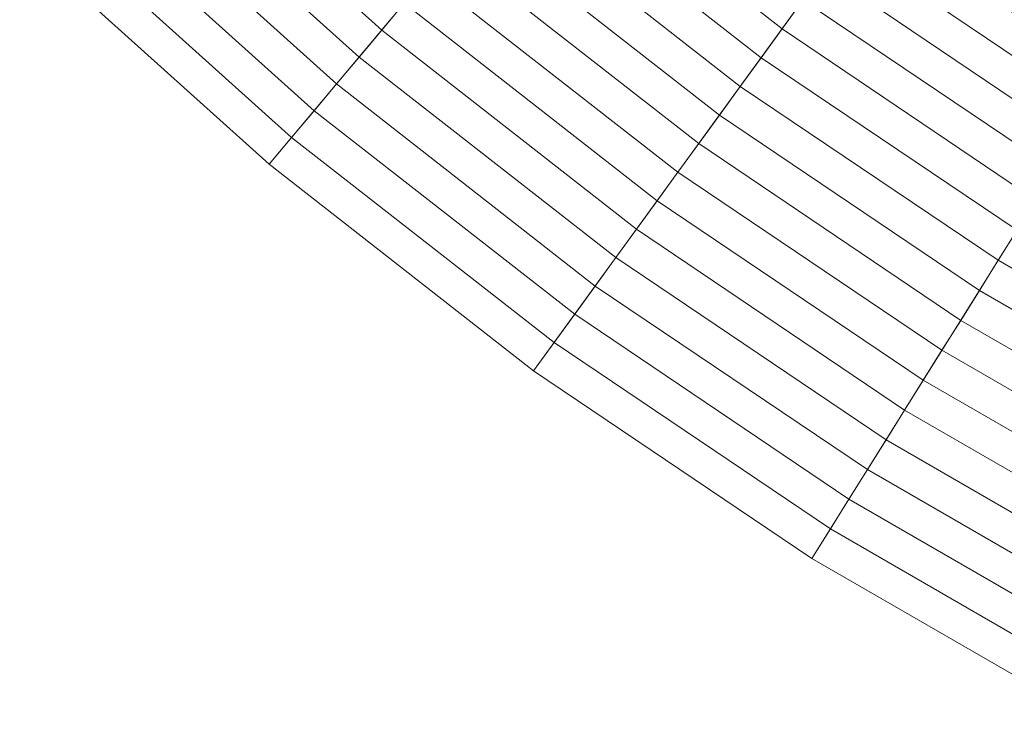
# Model space of a CAD drawing. Header units: centimetres. Extents: x -3.01 to 4.18, y -6.48 to 0.72.
# Tile 1 of 256: x -1.91 to -1.18, y -6.06 to -5.53. Entities that reach past the tile are written whole.
import ezdxf

# ---------------------------------------------------------------- set-up
doc = ezdxf.new("R2010")
doc.units = ezdxf.units.CM
doc.header["$LTSCALE"] = 2.54
doc.layers.add('Lucido design-1', color=7, linetype='Continuous')

# ---------------------------------------------------------------- blocks, each defined once
blk = doc.blocks.new('Gruppo-1')
at = {"color": 142, "linetype": 'Continuous', "lineweight": 9}
for points in [[(-1.91345, -5.46953, -13.70234), (-1.72679, -5.63761, -13.70234), (0.58497, -2.88255, -13.70234), (0.58486, -2.88245, -13.70234)], [(-1.72679, -5.63761, -13.70234), (-1.52886, -5.79225, -13.70234), (0.58509, -2.88265, -13.70234), (0.58497, -2.88255, -13.70234)], [(-1.52886, -5.79225, -13.70234), (-1.32062, -5.93271, -13.70234), (0.58522, -2.88273, -13.70234), (0.58509, -2.88265, -13.70234)], [(-1.32062, -5.93271, -13.70234), (-1.10309, -6.0583, -13.70234), (0.58535, -2.88281, -13.70234), (0.58522, -2.88273, -13.70234)], [(-1.80412, -5.35631, -13.40209), (-1.62562, -5.51703, -13.40209), (-1.64255, -5.53721, -13.41464), (-1.82242, -5.37526, -13.41464)], [(-1.82242, -5.37526, -13.41464), (-1.64255, -5.53721, -13.41464), (-1.65946, -5.55736, -13.42729), (-1.84069, -5.39418, -13.42729)], [(-1.50632, -5.37486, -13.3168), (-1.32726, -5.51477, -13.3168), (-1.34291, -5.53632, -13.32871), (-1.52345, -5.39527, -13.32871)], [(-1.84069, -5.39418, -13.42729), (-1.65946, -5.55736, -13.42729), (-1.67633, -5.57747, -13.44002), (-1.85892, -5.41306, -13.44002)], [(-1.52345, -5.39527, -13.32871), (-1.34291, -5.53632, -13.32871), (-1.35855, -5.55784, -13.34071), (-1.54054, -5.41565, -13.34071)], [(-1.24861, -5.40652, -13.25865), (-1.06796, -5.52836, -13.25865), (-1.08218, -5.55113, -13.27009), (-1.26438, -5.42823, -13.27009)], [(-1.85892, -5.41306, -13.44002), (-1.67633, -5.57747, -13.44002), (-1.69318, -5.59755, -13.45285), (-1.87713, -5.43192, -13.45285)], [(-1.54054, -5.41565, -13.34071), (-1.35855, -5.55784, -13.34071), (-1.37416, -5.57932, -13.3528), (-1.55761, -5.43599, -13.3528)], [(-1.26438, -5.42823, -13.27009), (-1.08218, -5.55113, -13.27009), (-1.09639, -5.57386, -13.28163), (-1.28014, -5.44991, -13.28163)], [(-1.87713, -5.43192, -13.45285), (-1.69318, -5.59755, -13.45285), (-1.71, -5.61759, -13.46576), (-1.89531, -5.45074, -13.46576)], [(-1.55761, -5.43599, -13.3528), (-1.37416, -5.57932, -13.3528), (-1.38974, -5.60077, -13.36499), (-1.57466, -5.4563, -13.36499)], [(-1.89531, -5.45074, -13.46576), (-1.71, -5.61759, -13.46576), (-1.72679, -5.63761, -13.47876), (-1.91345, -5.46953, -13.47876)], [(-1.28014, -5.44991, -13.28163), (-1.09639, -5.57386, -13.28163), (-1.11057, -5.59655, -13.29326), (-1.29587, -5.47156, -13.29326)], [(-1.57466, -5.4563, -13.36499), (-1.38974, -5.60077, -13.36499), (-1.4053, -5.62219, -13.37726), (-1.59167, -5.47658, -13.37726)], [(-1.91345, -5.46953, -13.47876), (-1.72679, -5.63761, -13.47876), (-1.72679, -5.63761, -13.70234), (-1.91345, -5.46953, -13.70234)], [(-1.29587, -5.47156, -13.29326), (-1.11057, -5.59655, -13.29326), (-1.12473, -5.61921, -13.30498), (-1.31157, -5.49318, -13.30498)], [(-1.59167, -5.47658, -13.37726), (-1.4053, -5.62219, -13.37726), (-1.42083, -5.64357, -13.38963), (-1.60866, -5.49682, -13.38963)], [(-1.60866, -5.49682, -13.38963), (-1.42083, -5.64357, -13.38963), (-1.43634, -5.66491, -13.40209), (-1.62562, -5.51703, -13.40209)], [(-1.31157, -5.49318, -13.30498), (-1.12473, -5.61921, -13.30498), (-1.13887, -5.64184, -13.3168), (-1.32726, -5.51477, -13.3168)], [(-1.62562, -5.51703, -13.40209), (-1.43634, -5.66491, -13.40209), (-1.45183, -5.68622, -13.41464), (-1.64255, -5.53721, -13.41464)], [(-1.32726, -5.51477, -13.3168), (-1.13887, -5.64184, -13.3168), (-1.15298, -5.66443, -13.32871), (-1.34291, -5.53632, -13.32871)], [(-1.64255, -5.53721, -13.41464), (-1.45183, -5.68622, -13.41464), (-1.46728, -5.7075, -13.42729), (-1.65946, -5.55736, -13.42729)], [(-1.34291, -5.53632, -13.32871), (-1.15298, -5.66443, -13.32871), (-1.16708, -5.68699, -13.34071), (-1.35855, -5.55784, -13.34071)], [(-1.65946, -5.55736, -13.42729), (-1.46728, -5.7075, -13.42729), (-1.48272, -5.72874, -13.44002), (-1.67633, -5.57747, -13.44002)], [(-1.35855, -5.55784, -13.34071), (-1.16708, -5.68699, -13.34071), (-1.18115, -5.70951, -13.3528), (-1.37416, -5.57932, -13.3528)], [(-1.67633, -5.57747, -13.44002), (-1.48272, -5.72874, -13.44002), (-1.49812, -5.74994, -13.45285), (-1.69318, -5.59755, -13.45285)], [(-1.37416, -5.57932, -13.3528), (-1.18115, -5.70951, -13.3528), (-1.1952, -5.73199, -13.36499), (-1.38974, -5.60077, -13.36499)], [(-1.69318, -5.59755, -13.45285), (-1.49812, -5.74994, -13.45285), (-1.5135, -5.77111, -13.46576), (-1.71, -5.61759, -13.46576)], [(-1.38974, -5.60077, -13.36499), (-1.1952, -5.73199, -13.36499), (-1.20923, -5.75444, -13.37726), (-1.4053, -5.62219, -13.37726)], [(-1.71, -5.61759, -13.46576), (-1.5135, -5.77111, -13.46576), (-1.52886, -5.79225, -13.47876), (-1.72679, -5.63761, -13.47876)], [(-1.4053, -5.62219, -13.37726), (-1.20923, -5.75444, -13.37726), (-1.22323, -5.77685, -13.38963), (-1.42083, -5.64357, -13.38963)], [(-1.72679, -5.63761, -13.47876), (-1.52886, -5.79225, -13.47876), (-1.52886, -5.79225, -13.70234), (-1.72679, -5.63761, -13.70234)], [(-1.42083, -5.64357, -13.38963), (-1.22323, -5.77685, -13.38963), (-1.23721, -5.79923, -13.40209), (-1.43634, -5.66491, -13.40209)], [(-1.43634, -5.66491, -13.40209), (-1.23721, -5.79923, -13.40209), (-1.25117, -5.82157, -13.41464), (-1.45183, -5.68622, -13.41464)], [(-1.45183, -5.68622, -13.41464), (-1.25117, -5.82157, -13.41464), (-1.26511, -5.84387, -13.42729), (-1.46728, -5.7075, -13.42729)], [(-1.16708, -5.68699, -13.34071), (-0.96706, -5.80246, -13.34071), (-0.97953, -5.82591, -13.3528), (-1.18115, -5.70951, -13.3528)], [(-1.46728, -5.7075, -13.42729), (-1.26511, -5.84387, -13.42729), (-1.27902, -5.86613, -13.44002), (-1.48272, -5.72874, -13.44002)], [(-1.18115, -5.70951, -13.3528), (-0.97953, -5.82591, -13.3528), (-0.99198, -5.84932, -13.36499), (-1.1952, -5.73199, -13.36499)], [(-1.48272, -5.72874, -13.44002), (-1.27902, -5.86613, -13.44002), (-1.29291, -5.88836, -13.45285), (-1.49812, -5.74994, -13.45285)], [(-1.1952, -5.73199, -13.36499), (-0.99198, -5.84932, -13.36499), (-1.0044, -5.87269, -13.37726), (-1.20923, -5.75444, -13.37726)], [(-1.49812, -5.74994, -13.45285), (-1.29291, -5.88836, -13.45285), (-1.30678, -5.91055, -13.46576), (-1.5135, -5.77111, -13.46576)], [(-1.20923, -5.75444, -13.37726), (-1.0044, -5.87269, -13.37726), (-1.01681, -5.89603, -13.38963), (-1.22323, -5.77685, -13.38963)], [(-1.5135, -5.77111, -13.46576), (-1.30678, -5.91055, -13.46576), (-1.32062, -5.93271, -13.47876), (-1.52886, -5.79225, -13.47876)], [(-1.22323, -5.77685, -13.38963), (-1.01681, -5.89603, -13.38963), (-1.0292, -5.91932, -13.40209), (-1.23721, -5.79923, -13.40209)], [(-1.52886, -5.79225, -13.47876), (-1.32062, -5.93271, -13.47876), (-1.32062, -5.93271, -13.70234), (-1.52886, -5.79225, -13.70234)], [(-1.23721, -5.79923, -13.40209), (-1.0292, -5.91932, -13.40209), (-1.04157, -5.94258, -13.41464), (-1.25117, -5.82157, -13.41464)], [(-1.25117, -5.82157, -13.41464), (-1.04157, -5.94258, -13.41464), (-1.05391, -5.9658, -13.42729), (-1.26511, -5.84387, -13.42729)], [(-1.26511, -5.84387, -13.42729), (-1.05391, -5.9658, -13.42729), (-1.06624, -5.98898, -13.44002), (-1.27902, -5.86613, -13.44002)], [(-1.27902, -5.86613, -13.44002), (-1.06624, -5.98898, -13.44002), (-1.07854, -6.01213, -13.45285), (-1.29291, -5.88836, -13.45285)], [(-1.29291, -5.88836, -13.45285), (-1.07854, -6.01213, -13.45285), (-1.09083, -6.03523, -13.46576), (-1.30678, -5.91055, -13.46576)], [(-1.30678, -5.91055, -13.46576), (-1.09083, -6.03523, -13.46576), (-1.10309, -6.0583, -13.47876), (-1.32062, -5.93271, -13.47876)], [(-1.32062, -5.93271, -13.47876), (-1.10309, -6.0583, -13.47876), (-1.10309, -6.0583, -13.70234), (-1.32062, -5.93271, -13.70234)]]:
    blk.add_3dface(points, dxfattribs=at)

msp = doc.modelspace()

# ---------------------------------------------------------------- block references
at = {"layer": 'Lucido design-1', "color": 7}
msp.add_blockref('Gruppo-1', (0, 0), dxfattribs=at)

doc.saveas('drawing.dxf')
